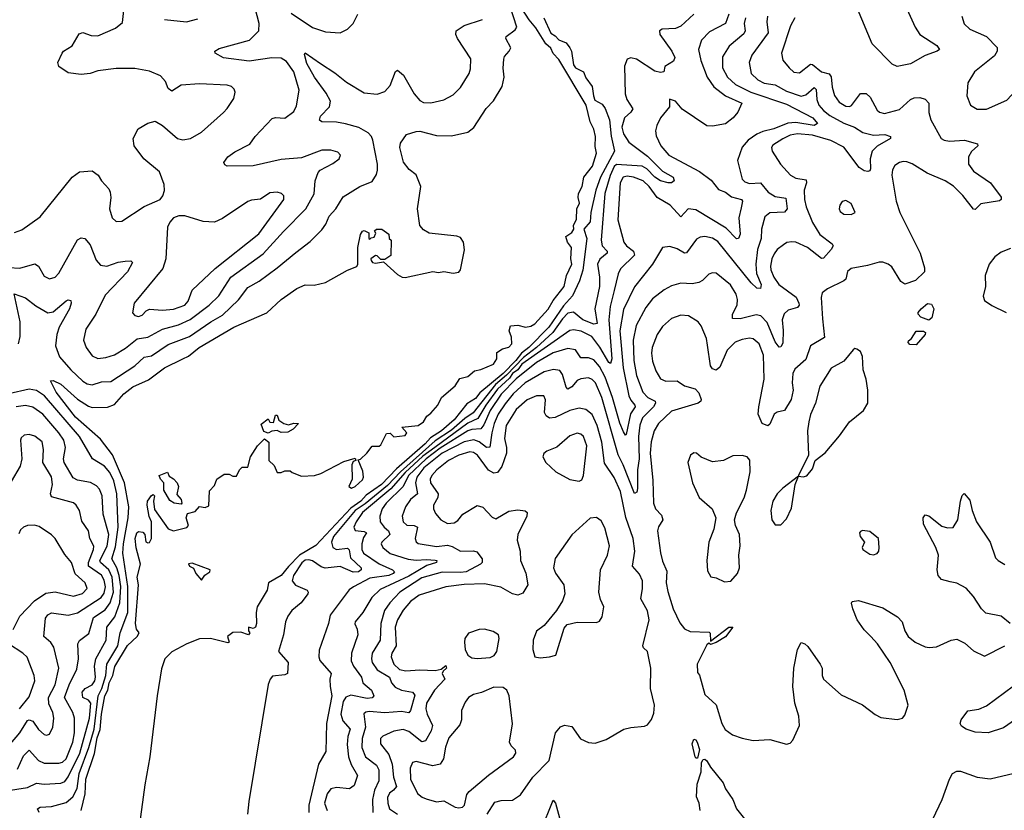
# Model space of a CAD drawing. Extents: x 1550320 to 1685906, y 509093 to 640511.
# Tile 222 of 256: x 1626654 to 1631972, y 558927 to 563196. Entities that reach past the tile are written whole.
import ezdxf

# ---------------------------------------------------------------- set-up
doc = ezdxf.new("R2010")
doc.units = 0

msp = doc.modelspace()

# ---------------------------------------------------------------- linework, layer by layer
at = {"layer": '0CON20XD'}
for points in [[(1626758.7, 558915), (1626749.5, 558935), (1626765, 558943.4), (1626825, 558947.1), (1626905, 558968.1), (1626940.9, 558999.1), (1626963.5, 559045), (1626974.4, 559125), (1627027.7, 559265), (1627055.8, 559365), (1627076.7, 559545), (1627096.7, 559585), (1627118.1, 559655), (1627124.7, 559715.3), (1627183.5, 559815), (1627196.7, 559885), (1627237.2, 559995), (1627238, 560135), (1627211.2, 560315), (1627214.5, 560365), (1627240.1, 560505), (1627242.3, 560565), (1627218.9, 560695), (1627155, 560846.6), (1627089.9, 560929.9), (1626955, 561049.8), (1626850.2, 561185), (1626820, 561245), (1626835, 561247.5), (1626875, 561227.6), (1626965, 561146.7), (1627025, 561108.7), (1627045, 561102.1), (1627127, 561103), (1627165, 561117.4), (1627215.2, 561174.8), (1627265, 561213.1), (1627348.7, 561251.3), (1627435, 561316.3), (1627534.3, 561365), (1627565, 561378.4), (1627623.8, 561426.2), (1627809.4, 561535), (1627987.8, 561612.2), (1628065.7, 561685), (1628151.2, 561745), (1628195, 561764.2), (1628245, 561761.9), (1628305, 561777.1), (1628425, 561842.5), (1628475, 561863.3), (1628480, 561875), (1628480, 561965), (1628494.6, 562035.4), (1628505, 562053.3), (1628515, 562056.7), (1628540, 562045), (1628540, 562015), (1628545, 562010), (1628551.7, 562018.3), (1628568.3, 562021.7), (1628577.5, 562042.5), (1628570, 562055), (1628580, 562065), (1628610, 562065), (1628648.3, 562038.3), (1628650, 562015), (1628660, 562005), (1628658.3, 561921.7), (1628625, 561900), (1628605, 561900), (1628585, 561920), (1628575, 561922.5), (1628550, 561905), (1628552.5, 561895), (1628560, 561885), (1628575, 561881.2), (1628618.3, 561888.3), (1628695, 561820), (1628720, 561805), (1628735, 561803.3), (1628885, 561836.2), (1628915, 561830.8), (1628945, 561835.5), (1628995, 561826.5), (1629025, 561832.3), (1629035.4, 561845), (1629056.6, 561953.4), (1629051.4, 561995), (1629035, 562018.8), (1629015, 562026.2), (1628865, 562043.3), (1628835, 562061.2), (1628814.4, 562084.4), (1628802.2, 562175), (1628820.5, 562295), (1628795, 562358), (1628757.3, 562387.3), (1628726.4, 562426.4), (1628707.5, 562505), (1628710.5, 562529.5), (1628742.5, 562575), (1628795, 562591.4), (1628815, 562593.1), (1628905, 562570.9), (1628985, 562567.9), (1629075, 562588.1), (1629106, 562614), (1629173.8, 562716.2), (1629212.2, 562757.8), (1629259.6, 562835), (1629270.4, 562885), (1629264.7, 562934.7), (1629267.8, 562982.2), (1629272.3, 562997.7), (1629298, 563025), (1629305.7, 563044.3), (1629279.2, 563095), (1629282, 563105), (1629329.5, 563140.5), (1629338.5, 563155), (1629285.1, 563325)], [(1626595, 561857.1), (1626655, 561854.7), (1626735, 561877.1), (1626755.4, 561865.4), (1626785, 561810), (1626815, 561796.2), (1626845, 561806.2), (1626865, 561826.2), (1626965, 562006.7), (1626985, 562018), (1627005, 562014.2), (1627035, 561980.8), (1627067.3, 561897.3), (1627089.4, 561869.4), (1627125, 561864.6), (1627185, 561886.7), (1627222.7, 561892.7), (1627254.2, 561894.2), (1627262, 561885), (1627235.4, 561835), (1627115, 561708.9), (1627065.7, 561605.7), (1627011.2, 561525), (1626998.2, 561465), (1627012.5, 561425), (1627045, 561380), (1627075, 561366.2), (1627118.8, 561371.2), (1627165, 561386.9), (1627225, 561422.3), (1627287.3, 561472.7), (1627345, 561480.6), (1627425.2, 561524.8), (1627511.2, 561548.8), (1627575, 561576.5), (1627676.1, 561655), (1627730, 561705), (1627794.1, 561805.9), (1627969, 561931), (1628077.8, 562052.2), (1628199.3, 562175), (1628244.7, 562255), (1628248.8, 562325), (1628265, 562371.2), (1628276.4, 562383.6), (1628345, 562418.6), (1628378.8, 562445), (1628386.7, 562465), (1628371.2, 562481.2), (1628335, 562491.4), (1628285, 562490.6), (1628175, 562450), (1628065, 562440.4), (1627915, 562407.3), (1627775, 562404.4), (1627761.7, 562411.7), (1627756.2, 562425), (1627778, 562455), (1627815, 562483.1), (1627896.8, 562523.2), (1627925.3, 562564.7), (1628017.4, 562662.6), (1628035, 562667.8), (1628085, 562664.4), (1628135, 562700.8), (1628149.1, 562730.9), (1628163.6, 562815), (1628133.8, 562915), (1628095, 562969.5), (1628065, 562987.1), (1628015, 562990.3), (1627892.4, 562972.4), (1627755, 562988.9), (1627708.8, 563015), (1627706.7, 563025), (1627730.3, 563039.7), (1627894, 563086), (1627944.4, 563135), (1627947.3, 563175), (1627915, 563300)], [(1626625.9, 562045.9), (1626665, 562060.6), (1626765, 562130.6), (1626936.5, 562345), (1626975.8, 562374.2), (1627045, 562379.2), (1627076.7, 562356.7), (1627095.7, 562325), (1627135, 562282), (1627142.2, 562265), (1627145.4, 562235), (1627137.8, 562175), (1627153.5, 562125), (1627175, 562105.7), (1627205, 562107.1), (1627325, 562186.9), (1627412.5, 562225), (1627426.7, 562245), (1627435.9, 562274.1), (1627434.2, 562305), (1627409.2, 562375), (1627324.3, 562445), (1627271.9, 562515), (1627266, 562555), (1627294.3, 562605.7), (1627345, 562637.5), (1627385, 562647.5), (1627425, 562624.2), (1627506, 562555), (1627535, 562547.3), (1627575.3, 562554.7), (1627635, 562588.9), (1627754.2, 562695), (1627775, 562716), (1627810.3, 562769.7), (1627818, 562805), (1627811.2, 562821.2), (1627796.7, 562835), (1627775, 562841.4), (1627625, 562850), (1627525, 562842.9), (1627475, 562810), (1627456.2, 562825), (1627441.2, 562861.2), (1627415, 562892), (1627355, 562918.2), (1627275, 562932.3), (1627175, 562932.9), (1627075, 562920.4), (1627035, 562905.5), (1626985, 562899.4), (1626915, 562909.2), (1626865, 562943.8), (1626860, 562965), (1626883.3, 563015), (1626890, 563025), (1626937.5, 563055), (1626975, 563118.8), (1626995, 563126), (1627039.7, 563109.7), (1627075, 563108.6), (1627170.7, 563149.3), (1627209.3, 563180.7), (1627218.1, 563261.9)], [(1628448.8, 560715), (1628431.9, 560675), (1628445, 560666.9), (1628465, 560674.8), (1628505, 560711.4), (1628510, 560725), (1628507.1, 560757.1), (1628481.7, 560818.3), (1628495, 560822.5), (1628528.8, 560855), (1628558, 560892), (1628595, 560892.9), (1628605, 560900), (1628635, 560961.2), (1628653.9, 560963.9), (1628675, 560942.9), (1628735, 560950.5), (1628744.2, 560965), (1628717.5, 560995), (1628805, 561004.7), (1628834.3, 561025), (1628852.3, 561055), (1628875, 561071), (1628911.6, 561115), (1628931.2, 561155), (1629005, 561218), (1629031.7, 561258.3), (1629075, 561268.8), (1629110.9, 561299.1), (1629145, 561306.6), (1629212.3, 561335), (1629230.7, 561365), (1629231.2, 561398.8), (1629261.7, 561418.3), (1629295, 561427.5), (1629311.6, 561445), (1629310.7, 561480.7), (1629297.1, 561515), (1629305, 561543.3), (1629343.6, 561546.4), (1629385, 561535.3), (1629415, 561541.1), (1629436.7, 561553.3), (1629507.7, 561632.3), (1629535, 561680), (1629595.1, 561754.9), (1629607.3, 561815), (1629635.9, 561875), (1629630.7, 561905), (1629634, 561965), (1629611.6, 561995), (1629603.8, 562025), (1629635, 562046.7), (1629646.7, 562065), (1629645.2, 562085), (1629661.1, 562118.9), (1629662.4, 562175), (1629676.9, 562205), (1629669.8, 562235), (1629672.3, 562257.7), (1629691.6, 562295), (1629700, 562345), (1629746.7, 562405), (1629768.7, 562475), (1629761.5, 562511.5), (1629764.1, 562565), (1629754.7, 562605), (1629734.2, 562644.2), (1629713.1, 562735), (1629565, 562981.1), (1629535, 563013.6), (1629521.9, 563041.9), (1629494.7, 563065), (1629441.7, 563151.7), (1629405, 563194.7), (1629365, 563256.7)], [(1631875, 562712.5), (1631985, 562761.4), (1632088.3, 562871.7), (1632125, 562891.2), (1632135, 562890), (1632154, 562865), (1632165, 562740), (1632175, 562723.8), (1632215, 562726), (1632335, 562770), (1632395, 562770), (1632403.3, 562795), (1632420.5, 562819.5), (1632428.6, 562865), (1632420.8, 562995), (1632406.2, 563045), (1632377.7, 563097.7), (1632355, 563113.3), (1632305, 563126.2), (1632280.3, 563140.3), (1632185.8, 563265)], [(1629484.5, 563205), (1629522.2, 563122.2), (1629545, 563108.8), (1629565, 563086.8), (1629605, 563070.8), (1629625, 563043.8), (1629634.3, 563025), (1629645, 562951.2), (1629656, 562935), (1629699.4, 562915), (1629711.9, 562881.9), (1629745, 562834.2), (1629753.3, 562785), (1629760.8, 562760.8), (1629800.4, 562740.4), (1629816.2, 562716.2), (1629839.1, 562655), (1629847.7, 562567.7), (1629866.9, 562485), (1629791.1, 562345), (1629766.3, 562275), (1629739, 562155), (1629734.3, 562105), (1629701.4, 562065), (1629716, 562015), (1629696, 561844), (1629677, 561785), (1629639.6, 561705), (1629590, 561650), (1629511.2, 561535), (1629403.3, 561425), (1629364.4, 561395.6), (1629333.1, 561355), (1629265, 561285.7), (1629139.8, 561180.2), (1629115, 561150.8), (1629069.1, 561120.9), (1629000.5, 561035), (1628931.7, 560975), (1628871.8, 560938.2), (1628843.8, 560905), (1628689.1, 560770.9), (1628607.3, 560685), (1628525, 560627.6), (1628496.7, 560595), (1628442.7, 560557.3), (1628253.1, 560356.9), (1628165.5, 560304.5), (1628105, 560243.8), (1628065, 560193.7), (1627997.3, 560155), (1627991.1, 560115), (1627936.9, 560025), (1627931.2, 559995), (1627933.3, 559935), (1627927.5, 559915), (1627915, 559907.5), (1627890, 559915), (1627890, 559895), (1627897.5, 559885), (1627890, 559875), (1627847.7, 559887.7), (1627805, 559886.2), (1627776.2, 559865), (1627785.8, 559835), (1627778.6, 559831.4), (1627685, 559854.6), (1627625, 559852), (1627555.7, 559825), (1627475, 559781.6), (1627437.1, 559745), (1627420.2, 559689.8), (1627395.3, 559545), (1627356, 559216), (1627329.7, 559065), (1627296.8, 558825)], [(1628120.5, 563230.5), (1628235, 563154.3), (1628305, 563129.4), (1628385, 563124), (1628425, 563144), (1628454.5, 563175.5), (1628479.2, 563225)], [(1630574.3, 563205), (1630567.1, 563175), (1630572.6, 563135), (1630565, 563119.3), (1630486.5, 563053.5), (1630450, 562995), (1630448.8, 562935), (1630476.1, 562885), (1630519.6, 562845), (1630602.5, 562805), (1630795, 562740.4), (1630936.7, 562665), (1630962.7, 562635), (1630945, 562624.8), (1630845, 562641.2), (1630802.3, 562637.7), (1630726.2, 562606.2), (1630667.7, 562592.3), (1630635, 562577.9), (1630587.5, 562545), (1630555, 562507.1), (1630530, 562435), (1630556.7, 562335), (1630570.5, 562320.5), (1630595, 562311.5), (1630654.5, 562314.5), (1630695.5, 562265), (1630735, 562241.1), (1630791.5, 562231.5), (1630798.6, 562175), (1630785, 562157.3), (1630705, 562152.7), (1630678.5, 562131.5), (1630660, 562065), (1630659.2, 562015), (1630637.9, 561955), (1630629, 561875), (1630632.9, 561825), (1630658.6, 561765), (1630655, 561744), (1630635, 561746.5), (1630605, 561774.6), (1630425, 561998.6), (1630395, 562016.8), (1630355, 562025.3), (1630328.7, 562021.3), (1630309.8, 562010.2), (1630255, 561936.2), (1630245, 561935.4), (1630205, 561958.8), (1630165, 561971.9), (1630125, 561966.2), (1630071.2, 561875), (1629974.1, 561754.1), (1629915, 561631.4), (1629894.5, 561515.5), (1629913.3, 561315), (1629944.6, 561164.6), (1629955, 561140.9), (1629976.8, 561115), (1629977.5, 561105), (1629953.3, 561066.7), (1629930, 560955), (1629925, 560952.5), (1629915, 560970), (1629895, 561017.3), (1629856.2, 561156.2), (1629816.5, 561265), (1629785, 561322.5), (1629755, 561358.6), (1629725, 561370.3), (1629685, 561370.4), (1629655, 561413.8), (1629615, 561421), (1629535, 561397.5), (1629445.6, 561344.4), (1629335, 561256.8), (1629255, 561173.3), (1629194.4, 561085), (1629161.1, 561008.9), (1629145, 560986.5), (1629095, 560983.2), (1629075, 560974.9), (1628925, 560881.2), (1628849.7, 560825), (1628752.8, 560735), (1628724.7, 560675.3), (1628633.3, 560585), (1628611.6, 560555), (1628598.1, 560515), (1628601.2, 560485), (1628621.6, 560455), (1628644.8, 560435), (1628652.7, 560415), (1628609.1, 560375), (1628606.5, 560365), (1628615.5, 560345), (1628655, 560313.5), (1628752.1, 560282.1), (1628795, 560276.8), (1628850.5, 560280.5), (1628898, 560278), (1628907.5, 560275), (1628905.7, 560265), (1628852.3, 560247.7), (1628755, 560190.9), (1628600.2, 560119.8), (1628555.3, 560075), (1628506.8, 559995), (1628465.6, 559945), (1628463.7, 559933.7), (1628476.5, 559905), (1628480, 559875), (1628446.1, 559775), (1628444.2, 559734.2), (1628456.5, 559705), (1628498.9, 559645), (1628506.9, 559615), (1628553.9, 559575), (1628565.5, 559545), (1628556.7, 559533.3), (1628529.6, 559530.4), (1628441.3, 559548.7), (1628415, 559537.8), (1628400, 559515), (1628387.7, 559445), (1628399.4, 559409.4), (1628439.2, 559365), (1628426, 559325), (1628421.8, 559281.8), (1628429.2, 559215), (1628444, 559174)], [(1630294, 563225), (1630225, 563160.3), (1630195, 563147.6), (1630124.6, 563145.4), (1630110, 563135), (1630111.4, 563115), (1630176.2, 563025), (1630191.3, 562991.3), (1630185, 562971.2), (1630137.7, 562942.3), (1630133.3, 562915), (1630115, 562910), (1630085, 562917.5), (1629985, 562981.9), (1629955, 562990), (1629935, 562982.9), (1629920, 562945), (1629923.8, 562795), (1629933.5, 562765), (1629964.6, 562715), (1629955, 562696.5), (1629920.9, 562665), (1629906.8, 562615), (1629915, 562580), (1629944.5, 562534.5), (1630045, 562459.6), (1630125, 562378.6), (1630183.1, 562345), (1630188, 562325), (1630174.5, 562315.5), (1630156, 562314), (1630115, 562325.8), (1630085, 562345.2), (1630041.2, 562391.2), (1630015, 562405.4), (1629876.7, 562413.3), (1629865, 562403.2), (1629843.2, 562355), (1629815, 562258), (1629794.8, 562004.8), (1629800, 561975), (1629826, 561945), (1629826.9, 561935), (1629786.8, 561903.2), (1629773.7, 561875), (1629785.2, 561805), (1629785.7, 561755), (1629759.6, 561635), (1629773.5, 561555), (1629755, 561551.3), (1629694.9, 561574.9), (1629645, 561616.3), (1629615, 561610.8), (1629585, 561579.8), (1629532.9, 561507.1), (1629444.7, 561425), (1629375, 561371.5), (1629283, 561277), (1629223.3, 561225), (1629103.5, 561073.5)], [(1630841.1, 563205), (1630816.8, 563163.2), (1630767.9, 563015), (1630775, 562978), (1630808.9, 562935), (1630835, 562912.5), (1630865, 562909.1), (1630925, 562955.3), (1630935, 562953.6), (1630983.9, 562913.9), (1631025, 562902.8), (1631037.2, 562887.2), (1631041.9, 562831.9), (1631055, 562787.1), (1631080.1, 562750.1), (1631115, 562729.6), (1631135, 562727.7), (1631146.9, 562733.1), (1631195, 562797.3), (1631225, 562797.5), (1631247.2, 562777.2), (1631285, 562707.5), (1631297.3, 562697.3), (1631325, 562690), (1631405, 562710.5), (1631465.3, 562764.7), (1631485, 562774.5), (1631515, 562776.5), (1631545, 562766.4), (1631564.6, 562744.6), (1631563.6, 562695), (1631574.4, 562655), (1631630.8, 562555), (1631646.7, 562545), (1631675, 562539.1), (1631756, 562546), (1631826.7, 562525), (1631828.8, 562515), (1631795.4, 562484.6), (1631778.6, 562455), (1631778.9, 562415), (1631805, 562378.1), (1631896.7, 562315), (1631955, 562238), (1631955.4, 562225), (1631945, 562218.2), (1631845, 562201.4), (1631815, 562170), (1631805, 562173.3), (1631747.3, 562247.3), (1631697.3, 562297.3), (1631651.9, 562325), (1631555, 562366.6), (1631475, 562417.1), (1631445, 562428.8), (1631425, 562429.6), (1631405, 562424.5), (1631381.2, 562408.8), (1631368.5, 562385), (1631364.6, 562355.4), (1631387.7, 562215), (1631406.7, 562155), (1631517.5, 561935), (1631541.4, 561855), (1631540, 561835), (1631492, 561788), (1631435, 561767.1), (1631412.4, 561782.4), (1631365, 561860.6), (1631345, 561875.6), (1631315, 561886.5), (1631295, 561886.7), (1631232.4, 561867.6), (1631145, 561853.1), (1631124.5, 561835.5), (1631115.6, 561795), (1631105.8, 561785), (1631017.3, 561742.7), (1630988.5, 561721.5), (1630981.8, 561695), (1630989.9, 561579.9), (1631001.2, 561478.8), (1630925.4, 561434.6), (1630899.9, 561360.1), (1630840.8, 561309.2), (1630828.7, 561285), (1630825.3, 561235), (1630832, 561195), (1630820.4, 561145), (1630785, 561085.5), (1630745, 561077.3), (1630728.8, 561065), (1630705, 561011.2), (1630695, 561002.2), (1630664.5, 561015), (1630643.1, 561065), (1630645.3, 561105.3), (1630674.8, 561255), (1630670.9, 561385), (1630647.9, 561445), (1630615, 561472.5), (1630596.1, 561476.1), (1630555, 561469.3), (1630518.6, 561455), (1630475, 561410.6), (1630435, 561320), (1630415, 561304), (1630395, 561311.2), (1630385, 561327.5), (1630368.6, 561438.6), (1630363.5, 561475), (1630335, 561542), (1630318.1, 561565), (1630266, 561596), (1630225, 561600), (1630175, 561581.8), (1630125, 561539.4), (1630097.1, 561495), (1630070.4, 561425), (1630066.9, 561395), (1630072, 561352), (1630089.3, 561299.3), (1630115, 561256.9), (1630143.4, 561243.4), (1630205, 561245.4), (1630245, 561218.5), (1630302.1, 561202.1), (1630321.7, 561181.7), (1630334.4, 561145.6), (1630332.5, 561135), (1630318.8, 561125), (1630175, 561082.7), (1630103.6, 561015), (1630080.7, 560975), (1630064, 560916), (1630058.9, 560855), (1630073.4, 560706.6), (1630077.3, 560585), (1630088, 560555), (1630120.9, 560520.9), (1630126.5, 560495), (1630103.6, 560456.4), (1630099.2, 560435), (1630115, 560316.2), (1630125, 560271.4), (1630148.3, 560218.3), (1630145.4, 560155), (1630155, 560108.8), (1630182.3, 560015), (1630218.5, 559938.5), (1630245, 559907.3), (1630275, 559892.1), (1630378, 559888), (1630383, 559883), (1630385, 559840), (1630483.3, 559915), (1630506, 559916), (1630465, 559864), (1630415, 559832.5), (1630385, 559822.5), (1630375, 559830), (1630365, 559820), (1630313.3, 559715), (1630315, 559670), (1630325.6, 559655.6), (1630355, 559552), (1630415.5, 559495.5), (1630445.6, 559395), (1630463.4, 559363.4), (1630503.3, 559333.3), (1630555, 559316.7), (1630615, 559303.3), (1630705, 559308.6), (1630795, 559283.8)], [(1630484.2, 563225), (1630466.2, 563175), (1630379.6, 563130.4), (1630335.5, 563085), (1630320.7, 563035), (1630332.7, 562975)], [(1630693.5, 563215), (1630689.7, 563185), (1630695.8, 563125), (1630608.5, 563005), (1630593.1, 562965), (1630603.8, 562905), (1630641.3, 562871.3), (1630675, 562853.3)], [(1631392.2, 562942.2), (1631365.8, 562955), (1631258.6, 563065), (1631179.2, 563255)], [(1631445.6, 563255), (1631490, 563155), (1631515, 563115.7), (1631607.2, 563057.2), (1631621.2, 563035), (1631610, 563025), (1631545, 563001.8), (1631465, 562958.1), (1631392.2, 562942.2)], [(1631742.2, 563215), (1631755, 563174), (1631786.2, 563145), (1631875, 563104.4), (1631933.1, 563045), (1631933.3, 563025), (1631919.4, 563000.6), (1631810.8, 562915), (1631774.2, 562855), (1631769.2, 562785), (1631790, 562735), (1631825, 562712.5), (1631875, 562712.5)], [(1626646.7, 561445), (1626656.1, 561485), (1626656.1, 561565), (1626623.9, 561716.1), (1626685, 561693.1), (1626740.7, 561650.7), (1626805, 561612.5), (1626835, 561618.8), (1626905, 561678.5), (1626915, 561682.9), (1626929.1, 561679.1), (1626931.1, 561665), (1626921.8, 561635), (1626867.6, 561535), (1626855, 561496.7), (1626846.6, 561435), (1626868.2, 561375), (1626930.3, 561305), (1626995, 561243.8), (1627018.8, 561228.8), (1627045, 561224.1), (1627095, 561240.2), (1627145, 561241.8), (1627275, 561326.9), (1627325, 561373.9), (1627365, 561381.1), (1627455, 561441.7), (1627570.4, 561485), (1627685.1, 561564.9), (1627749.1, 561600.9), (1627836.1, 561683.9), (1627885, 561748.8), (1627946.4, 561783.6), (1628044.5, 561855), (1628145, 561939.1), (1628221.8, 561998.2), (1628285, 562060.6), (1628307.7, 562092.3), (1628325.5, 562135), (1628360.8, 562175), (1628400.8, 562239.2), (1628490, 562295), (1628557.1, 562322.9), (1628580.7, 562359.3), (1628586.5, 562383.5), (1628586.4, 562415), (1628561.6, 562545), (1628553.3, 562565), (1628535.2, 562585.2), (1628485, 562613.2), (1628413.8, 562633.8), (1628365, 562643.1), (1628285, 562644.5), (1628273.4, 562653.4), (1628278.6, 562675), (1628326.5, 562725), (1628332.3, 562755), (1628309.3, 562799.3), (1628245.2, 562885), (1628205, 562958.6), (1628192.3, 563007.7), (1628195, 563016), (1628278.9, 562958.9), (1628355, 562909.6), (1628418.7, 562858.7), (1628515, 562801.6), (1628585, 562794.4), (1628625, 562807.5), (1628655, 562840), (1628683.5, 562916.5), (1628695, 562923.8), (1628726.9, 562896.9), (1628785, 562795.7), (1628815, 562759.4), (1628835, 562749.5), (1628873.7, 562746.3), (1628945, 562762.7), (1628995, 562790), (1629035, 562829.4), (1629082.2, 562905), (1629088.9, 562931.1), (1629091.1, 562985), (1629018.1, 563095), (1629009.5, 563115), (1629011.5, 563135), (1629055, 563164.6), (1629153.7, 563196.3)], [(1627435, 563196.7), (1627555, 563183.3), (1627615, 563200.5)], [(1630332.7, 562975), (1630367.1, 562885), (1630402.9, 562832.9), (1630465.2, 562785.2), (1630553.8, 562745), (1630533.2, 562696.8), (1630508, 562665), (1630465, 562633.5), (1630395, 562620.5), (1630365, 562622.7), (1630232.4, 562712.4), (1630195, 562756.2), (1630163.3, 562766.7), (1630163.8, 562725), (1630114.4, 562665), (1630095.4, 562624.6), (1630087.8, 562595), (1630091.9, 562568.1), (1630117.3, 562515), (1630160.5, 562465), (1630325.6, 562375.6), (1630388.9, 562328.9), (1630428.9, 562278.9), (1630465, 562263.8), (1630498.7, 562238.7), (1630553.1, 562225), (1630556.9, 562215), (1630549.8, 562179.8), (1630537.2, 562125), (1630545, 562037.5), (1630535.4, 562014.6), (1630525, 562012.5), (1630469.5, 562069.5), (1630305, 562169), (1630265, 562174), (1630225, 562130.5), (1630167.1, 562195), (1630097.2, 562235), (1630053.1, 562295), (1630021.1, 562325), (1629968.8, 562345), (1629935, 562350), (1629913.8, 562346.2), (1629896.6, 562315), (1629884.2, 562115), (1629917.5, 561995), (1629930.9, 561975), (1629968.2, 561945), (1629973.5, 561925), (1629899.2, 561850.8), (1629887, 561823), (1629865, 561732.9), (1629843.5, 561646.5), (1629835.4, 561575), (1629851.1, 561365), (1629845, 561338.9), (1629835, 561345.4), (1629786.7, 561426.7), (1629743.3, 561485), (1629685.4, 561514.6), (1629645, 561520.9), (1629625, 561516.8), (1629365.6, 561335), (1629344.6, 561305.4), (1629315.3, 561285), (1629299.3, 561260.7), (1629235, 561200.6), (1629171.6, 561115), (1629127.9, 561042.1), (1629075, 561016.7), (1628895.9, 560885), (1628831.8, 560838.2), (1628735, 560751), (1628657.9, 560662.1), (1628504.8, 560535), (1628471.5, 560485), (1628458.4, 560455), (1628465, 560436.7), (1628515, 560432.3), (1628526.8, 560425), (1628510.5, 560399.5), (1628501.5, 560365), (1628501, 560335), (1628509.7, 560315), (1628595, 560257.2), (1628667.3, 560225), (1628677.8, 560215), (1628671.6, 560205), (1628648.1, 560195), (1628545, 560180.3), (1628455.8, 560134.2), (1628433.4, 560116.6), (1628329.9, 559980.1), (1628321.2, 559935), (1628271.1, 559791.1), (1628268.8, 559755), (1628274.6, 559735), (1628335.5, 559665), (1628328.9, 559635), (1628329.7, 559595), (1628340.4, 559545), (1628310.3, 559395), (1628307.1, 559245), (1628267.5, 559175), (1628214.8, 558955), (1628214.8, 558914.8)], [(1630675, 562853.3), (1630735, 562843.2), (1630795, 562810.2), (1630875, 562782.6), (1630899.5, 562790.5), (1630945, 562830.4), (1630955, 562818.8), (1630959, 562765), (1630970.8, 562735), (1630995.7, 562705.7), (1631029.2, 562679.2), (1631105, 562636.9), (1631163.3, 562615), (1631207.4, 562587.4), (1631265, 562573.1), (1631325.8, 562575.8), (1631357.5, 562565), (1631356.7, 562555), (1631285, 562513.1), (1631257.4, 562485), (1631247.2, 562445), (1631249.5, 562390.5), (1631245, 562379.2), (1631235, 562375.6), (1631215, 562380), (1631188.3, 562398.3), (1631105, 562508.1), (1631035, 562544.1), (1630935, 562571.8), (1630855, 562580), (1630815, 562572.6), (1630775, 562552.2), (1630721.2, 562518.8), (1630714.6, 562505), (1630718.5, 562485), (1630763.5, 562415), (1630816.2, 562356.2), (1630845, 562339.8), (1630901.1, 562331.1), (1630902.9, 562315), (1630890.2, 562275), (1630892.5, 562225), (1630901.6, 562185), (1630935, 562100.8), (1630975, 562035.5), (1631042.9, 561985), (1631048.1, 561975), (1631037.5, 561955), (1630995, 561907.8), (1630985, 561906.7), (1630908.1, 561965), (1630845, 561993.8), (1630825, 561997.1), (1630797.9, 561992.1), (1630779.1, 561980.9), (1630745.7, 561954.3), (1630728.5, 561931.5), (1630715.6, 561904.4), (1630708.9, 561865), (1630710.2, 561845), (1630726.4, 561805), (1630754.1, 561765), (1630847, 561697), (1630862.8, 561665), (1630863.6, 561655), (1630855, 561642.2), (1630805, 561626.9), (1630783.4, 561606.6), (1630772.8, 561575), (1630778, 561518), (1630775, 561448.8), (1630765, 561429.2), (1630755, 561427.1), (1630735, 561456.7), (1630691.3, 561561.3), (1630655.9, 561595.9), (1630631.9, 561601.9), (1630545, 561580.8), (1630503.1, 561583.1), (1630504.1, 561605), (1630528.4, 561655), (1630530.6, 561685), (1630524.3, 561714.3), (1630493.4, 561763.4), (1630415, 561827.8), (1630395, 561829.2), (1630375, 561820.8), (1630342, 561788), (1630322.6, 561777.4), (1630285, 561768.9), (1630225, 561772.7), (1630175, 561758.5), (1630133.8, 561736.2), (1630072.1, 561687.9), (1630035, 561642.2), (1629983.7, 561545), (1629967.3, 561465), (1629971.5, 561355), (1629984.8, 561275), (1630019.2, 561185), (1630045.5, 561155.5), (1630085.7, 561135.7), (1630088.4, 561125), (1630076.6, 561105), (1630018, 561045), (1630002.9, 561007.1), (1629995.1, 560945), (1629999.6, 560825), (1629989.8, 560765), (1629990.8, 560665), (1629987.3, 560645), (1629975, 560637.1), (1629912.7, 560792.7), (1629885.4, 560845.4), (1629797.5, 561155), (1629763.6, 561235), (1629745, 561252.8), (1629725, 561261.8), (1629685, 561256.8), (1629665, 561247.1), (1629635, 561212.5), (1629615, 561200.9), (1629605, 561211.4), (1629585, 561280), (1629571.1, 561301.1), (1629536.7, 561306.7), (1629486.4, 561293.6), (1629383.3, 561235), (1629318.4, 561175), (1629275, 561122), (1629237.4, 561065), (1629216, 561015), (1629202.9, 560965), (1629192.9, 560887.1), (1629175, 560886), (1629135, 560915.5), (1629106.9, 560926.9), (1629055, 560916.6), (1628935, 560855.3), (1628837.1, 560775), (1628799.1, 560725), (1628792.1, 560695), (1628802.7, 560635), (1628765, 560604.7), (1628737.8, 560565), (1628718.9, 560515), (1628724.2, 560484.2), (1628745, 560466.2), (1628785, 560463.9), (1628801.5, 560455), (1628788.9, 560395), (1628795, 560377.1), (1628806.6, 560366.6), (1628905, 560351.9), (1628965, 560358.4), (1628990.3, 560350.3), (1629035, 560325.2), (1629105, 560327.3), (1629122.1, 560322.1), (1629151.4, 560285), (1629151.4, 560265), (1629143.1, 560255), (1629065.1, 560214.9), (1629035, 560210.1), (1628935, 560212.5), (1628825, 560182.2), (1628706.2, 560103.8), (1628652.4, 560047.6), (1628624.8, 560005), (1628603.4, 559935), (1628599.7, 559845), (1628556.7, 559775), (1628552.9, 559745), (1628557.4, 559725), (1628584.7, 559685), (1628650.4, 559645), (1628661.8, 559615), (1628682.1, 559592.1), (1628715, 559574.6), (1628775.3, 559565.3), (1628787.5, 559547.5), (1628764.5, 559465), (1628756.3, 559453.7), (1628715, 559460.8), (1628625, 559452.7), (1628540.5, 559459.5), (1628523.4, 559456.6), (1628512.9, 559447.1), (1628522, 559375), (1628504.1, 559315), (1628500.8, 559265), (1628521.4, 559215), (1628580.3, 559170.3), (1628594, 559145), (1628592.9, 559085), (1628570.2, 559035), (1628558.4, 558985), (1628561.7, 558915)], [(1627295, 561593.6), (1627315, 561601.1), (1627336.7, 561623.3), (1627355, 561632.5), (1627425, 561627.5), (1627485, 561631.8), (1627545.4, 561655), (1627564, 561675), (1627585, 561735.6), (1627708.5, 561851.5), (1627945, 562039.6), (1628079.4, 562225), (1628080, 562245), (1628067.9, 562257.9), (1628044.2, 562264.2), (1628005, 562260.6), (1627955, 562225.8), (1627905, 562221.9), (1627885, 562214.5), (1627748.2, 562121.8), (1627705, 562103.1), (1627645, 562105.7), (1627545, 562136), (1627513.6, 562136.4), (1627484.1, 562125.9), (1627465, 562103.3), (1627452.5, 562075), (1627443.5, 561905), (1627427.3, 561852.7), (1627272.2, 561665), (1627262.2, 561612.2), (1627275, 561598.6), (1627295, 561593.6)], [(1631145, 562144), (1631166.2, 562155), (1631145, 562203.3), (1631115, 562220), (1631096.4, 562213.6), (1631084, 562195), (1631080, 562175), (1631085, 562160), (1631105, 562146), (1631145, 562144)], [(1632005, 561960.6), (1631955, 561940), (1631920.6, 561915), (1631889.2, 561875), (1631868.6, 561815), (1631870.6, 561755), (1631856.8, 561703.2), (1631865, 561678.6), (1631905, 561652), (1631982.5, 561615)], [(1631565, 561572.5), (1631520.3, 561590.3), (1631506.7, 561605), (1631506.7, 561615), (1631523.3, 561635), (1631556.4, 561663.6), (1631578.8, 561658.8), (1631590.6, 561635), (1631580.6, 561585), (1631565, 561572.5)], [(1631495, 561440), (1631461.7, 561441.7), (1631453, 561453), (1631455, 561462.5), (1631470, 561475), (1631495, 561513.3), (1631535, 561513.8), (1631545.8, 561505.8), (1631544, 561495), (1631495, 561440)], [(1630885, 560727.5), (1630905, 560732.5), (1630935, 560770), (1630950, 560815), (1631005, 560856.2), (1631082.2, 560947.8), (1631135, 561024.2), (1631210.8, 561085), (1631235.5, 561124.5), (1631235.5, 561195), (1631225.6, 561255), (1631208.9, 561305), (1631206.3, 561376.3), (1631195, 561403.3), (1631175, 561417.5), (1631165, 561420), (1631155, 561413.3), (1631105, 561352.5), (1631036.7, 561313.3), (1630975, 561216.7), (1630951.5, 561125), (1630925.3, 561064.7), (1630915.4, 561025), (1630908.8, 560975), (1630913.8, 560845), (1630860, 560735), (1630860, 560730), (1630885, 560727.5)], [(1626545, 559025.6), (1626695, 559050.3), (1626745, 559073.3), (1626785, 559068.2), (1626875, 559073.6), (1626897.1, 559082.9), (1626915, 559106.8), (1626977.5, 559235), (1627031.5, 559425), (1627038.3, 559505), (1627025, 559521.2), (1626995, 559536.2), (1626990.5, 559565), (1627006.5, 559583.5), (1627045, 559604.2), (1627058.9, 559625), (1627062.7, 559645), (1627058.1, 559705), (1627065.2, 559744.8), (1627121, 559845), (1627123.8, 559915), (1627167.9, 559972.1), (1627193.6, 560046.4), (1627199.7, 560135), (1627191.4, 560195), (1627178.4, 560235), (1627150.8, 560285), (1627170.8, 560349.2), (1627184.6, 560454.6), (1627178.4, 560635), (1627162.7, 560705), (1627140.1, 560750.1), (1627112.4, 560785), (1627046.4, 560825), (1626976.3, 560945), (1626786.9, 561165), (1626745, 561192.9), (1626705, 561199.8), (1626595, 561176)], [(1629177.7, 558905), (1629220, 558970), (1629255, 558980), (1629315, 558981.5), (1629359.2, 559010.8), (1629425.5, 559105), (1629513.1, 559195), (1629546.9, 559345), (1629575, 559378), (1629597, 559387), (1629635, 559380), (1629682.8, 559312.8), (1629725, 559291.9), (1629761.2, 559288.8), (1629821.2, 559308.8), (1629915.9, 559364.1), (1629955, 559374.2), (1630028.8, 559381.2), (1630045, 559388.8), (1630067, 559417), (1630078.3, 559451.7), (1630081.9, 559495), (1630061.1, 559585), (1630062.5, 559695), (1630043.9, 559783.9), (1630023.1, 559803.1), (1630020, 559815), (1630054.4, 559955.6), (1630044, 560004), (1630008.8, 560068.8), (1630018.2, 560125), (1630017.1, 560165), (1630002.1, 560202.1), (1629963.2, 560245), (1629975.6, 560325), (1629966.9, 560395), (1629927.2, 560507.2), (1629898.2, 560648.2), (1629864.5, 560724.5), (1629811.9, 560801.9), (1629798.6, 560915), (1629772.8, 561005), (1629745, 561063.8), (1629710.6, 561090.6), (1629675, 561098.4), (1629625, 561084.7), (1629545, 561047.2), (1629515, 561044.7), (1629496.5, 561056.5), (1629488.5, 561075), (1629493.2, 561143.2), (1629484.3, 561164.3), (1629445, 561164.5), (1629395, 561143.3), (1629335, 561090.4), (1629281.9, 561005), (1629272.5, 560935), (1629283.5, 560885), (1629282.1, 560855), (1629257.4, 560782.6), (1629235, 560751.1), (1629215, 560746.4), (1629185, 560762.9), (1629126.9, 560845), (1629105, 560858.5), (1629085, 560861.6), (1629025, 560844.1), (1628969.7, 560815), (1628907, 560765), (1628879.3, 560735), (1628870, 560715), (1628871.6, 560695), (1628914.7, 560634.7), (1628912.4, 560615), (1628889.3, 560575), (1628887.8, 560555), (1628898.6, 560528.6), (1628927.9, 560495), (1628965, 560475.4), (1629001.1, 560478.9), (1629019.3, 560490.7), (1629047.1, 560525), (1629125, 560571.9), (1629155, 560563.1), (1629205, 560509.2), (1629225, 560500.8), (1629295, 560541.9), (1629345, 560549.4), (1629384.1, 560544.1), (1629393.8, 560533.8), (1629392.5, 560515), (1629343.6, 560415), (1629340, 560385), (1629357.3, 560325), (1629358.9, 560275), (1629386.8, 560206.8), (1629398.5, 560145), (1629370.5, 560099.5), (1629345, 560088.2), (1629315, 560094.7), (1629251.8, 560131.8), (1629165, 560150.3), (1629054, 560146), (1628955, 560134.1), (1628811.2, 560088.8), (1628765, 560054.1), (1628725, 560007.5), (1628693.9, 559955), (1628681, 559915), (1628687.3, 559815), (1628663.7, 559775), (1628659.2, 559755), (1628674.2, 559715), (1628705, 559687.4), (1628739.3, 559679.3), (1628815, 559685.8), (1628898, 559682), (1628930.5, 559689.5), (1628955, 559708), (1628958.6, 559695), (1628941.2, 559678.8), (1628936, 559665), (1628950, 559635), (1628893.4, 559575), (1628851.1, 559505), (1628847.7, 559475), (1628853.7, 559445), (1628883.4, 559385), (1628875.2, 559355), (1628845, 559301.5), (1628825, 559297.2), (1628755, 559351.4), (1628725, 559362.4), (1628675, 559354.6), (1628615, 559327.3), (1628602.5, 559315), (1628602.2, 559285), (1628647.1, 559227.1), (1628666.1, 559176.1), (1628673.3, 559105), (1628688.7, 559055), (1628672.1, 559035), (1628651.4, 559018.6), (1628641, 558995), (1628641.7, 558965), (1628651.3, 558935), (1628695, 558905.8)], [(1626641, 559149), (1626675, 559220.4), (1626705, 559250.9), (1626755, 559195.9), (1626785, 559181.2), (1626865, 559180.3), (1626885, 559186.7), (1626905, 559203.8), (1626941.3, 559295), (1626948.8, 559345), (1626950, 559425), (1626941.4, 559455), (1626895.2, 559535), (1626921, 559605), (1626961.8, 559688.2), (1626971.2, 559745), (1626967.2, 559825), (1626977.2, 559842.8), (1627027.8, 559882.2), (1627052.4, 559967.6), (1627115, 560009.8), (1627142.6, 560047.4), (1627160.2, 560105), (1627153.8, 560185), (1627135.5, 560225.5), (1627089.5, 560265), (1627086.2, 560275), (1627126.9, 560353.1), (1627135.1, 560415.1), (1627103.7, 560525), (1627099.1, 560625), (1627085, 560660.6), (1627068.7, 560678.7), (1627036.8, 560696.8), (1626965, 560710), (1626942.7, 560722.7), (1626893.6, 560805), (1626890.5, 560825), (1626901.7, 560885), (1626892.4, 560925), (1626865.2, 560965), (1626778.1, 561065), (1626725, 561104.2), (1626685, 561111.6), (1626635, 561104.7)], [(1629103.5, 561073.5), (1629057.3, 561042.7), (1628985, 560979.9), (1628897.8, 560922.2), (1628710.2, 560755), (1628640.2, 560679.8), (1628519.1, 560580.9), (1628465.1, 560545), (1628348, 560405), (1628336.9, 560375), (1628345.5, 560345.5), (1628365, 560334.4), (1628425, 560342.3), (1628432.3, 560332.3), (1628440.4, 560290.4), (1628498.1, 560235), (1628497.5, 560225), (1628484.2, 560215), (1628455, 560211.6), (1628385, 560242.7), (1628303.9, 560233.9), (1628281.5, 560241.5), (1628235, 560273.6), (1628215, 560279.3), (1628195, 560276.8), (1628176.6, 560263.4), (1628132.6, 560195), (1628125.3, 560165.3), (1628142.9, 560142.9), (1628205.6, 560115), (1628212.5, 560105), (1628210.5, 560095), (1628173.1, 560046.9), (1628124.3, 560005), (1628101.8, 559975), (1628090, 559945), (1628078.5, 559875), (1628051.4, 559785), (1628104.4, 559725), (1628099.4, 559665), (1628085, 559658.2), (1628019.7, 559650.3), (1628005.8, 559635), (1627994.8, 559605.2), (1627890.7, 558975), (1627883.7, 558905)], [(1627995, 560962.5), (1627971.7, 560971.7), (1627958.3, 561011.7), (1627995, 561040), (1628005, 561022.5), (1628025, 561020), (1628035, 561060), (1628045, 561060), (1628053.3, 561033.3), (1628080, 561015), (1628105, 561007.5), (1628135, 561017.5), (1628160, 561015), (1628130, 560985), (1628101.7, 560968.3), (1628065, 560966.7), (1628045, 560977.5), (1628015, 560973.3), (1627995, 560962.5)], [(1626603.8, 559285), (1626655.2, 559345), (1626695, 559410.9), (1626705, 559414.7), (1626725, 559407.5), (1626755, 559362.7), (1626785, 559335.6), (1626797.9, 559332.1), (1626815, 559338), (1626831.8, 559375), (1626837.5, 559425), (1626832.7, 559455), (1626811.6, 559501.6), (1626809, 559535), (1626845.6, 559605), (1626865.8, 559695), (1626837.6, 559807.6), (1626822, 559832), (1626784.6, 559865), (1626792.7, 559965), (1626805, 559982.2), (1626825, 559992.7), (1626915, 559980.7), (1626965, 559993.5), (1627094.3, 560075), (1627110.1, 560099.9), (1627116.4, 560133.6), (1627109.2, 560169.2), (1627095, 560196.6), (1627024.8, 560245), (1627025.8, 560265), (1627052.7, 560335), (1627053.5, 560353.5), (1627032.3, 560395), (1627025.4, 560435), (1626988.5, 560488.5), (1626975.9, 560545.9), (1626959.4, 560575), (1626945, 560587.1), (1626825, 560620), (1626820, 560635), (1626830.9, 560685), (1626825, 560728.1), (1626778.8, 560805), (1626781.5, 560875), (1626775, 560916), (1626735, 560946.7), (1626705, 560955.6), (1626678.3, 560951.7), (1626662.1, 560937.9), (1626657.5, 560925), (1626664.6, 560825), (1626655.4, 560785), (1626607.8, 560702.2)], [(1626985, 558925.6), (1627007.3, 559015), (1627011.7, 559095), (1627057.5, 559232.5), (1627072.7, 559317.3), (1627087.6, 559362.4), (1627095.1, 559445), (1627113.9, 559545), (1627128.8, 559575), (1627137.1, 559615), (1627157.1, 559655), (1627167.2, 559702.8), (1627235, 559816.8), (1627287.8, 559865), (1627298.1, 559885), (1627284, 559904), (1627278.4, 559935), (1627294.7, 560144.7), (1627288, 560185), (1627306, 560255), (1627283.5, 560343.5), (1627277.9, 560395), (1627285.7, 560425), (1627295, 560432.2), (1627318.9, 560428.9), (1627328.8, 560415), (1627335, 560376.7), (1627345, 560370), (1627355, 560372.5), (1627366.1, 560393.9), (1627366.2, 560485), (1627353, 560513), (1627341.9, 560575), (1627343.4, 560596.6), (1627365, 560626.7), (1627375, 560632.5), (1627382.5, 560625), (1627377.1, 560595), (1627380.9, 560550.9), (1627455.6, 560445.6), (1627485, 560435.6), (1627557.1, 560452.9), (1627566, 560465), (1627553.3, 560505), (1627560.8, 560529.2), (1627600.8, 560539.2), (1627625, 560567.5), (1627655, 560562.5), (1627675, 560570), (1627678.3, 560651.7), (1627705, 560680), (1627717.5, 560715), (1627758.3, 560741.7), (1627785, 560742.5), (1627805, 560730), (1627825, 560730), (1627840, 560765), (1627855, 560780), (1627885, 560780), (1627900, 560835), (1627937.5, 560895), (1627975, 560932.5), (1628000, 560915), (1628000, 560815), (1628028.3, 560788.3), (1628045, 560750), (1628065, 560750), (1628085, 560760), (1628115, 560760), (1628125, 560750), (1628175, 560730), (1628246.4, 560733.6), (1628280, 560745), (1628405, 560810), (1628465, 560827.5), (1628470, 560815), (1628455, 560810), (1628448, 560792), (1628448.8, 560715)], [(1629675, 560704), (1629689.1, 560710.9), (1629699.4, 560735), (1629716.1, 560893.9), (1629699.1, 560945), (1629685, 560958.5), (1629665, 560963.5), (1629625, 560948.9), (1629555, 560887.1), (1629500, 560865), (1629485, 560852.5), (1629480, 560835), (1629496.2, 560805), (1629548.8, 560755), (1629625, 560712.5), (1629675, 560704)], [(1630459.7, 560160.3), (1630495, 560163.3), (1630531.1, 560205), (1630541.8, 560235), (1630537.8, 560305), (1630545.5, 560355), (1630541.9, 560415), (1630519.2, 560465), (1630514.2, 560495), (1630525, 560533.3), (1630566.2, 560613.8), (1630580, 560655), (1630598.9, 560755), (1630596.7, 560816.7), (1630583.3, 560835), (1630555, 560842.9), (1630505, 560840), (1630455, 560815.8), (1630395, 560807.5), (1630333.9, 560833.9), (1630310, 560855), (1630295, 560856.7), (1630277.5, 560845), (1630263.3, 560805), (1630288, 560695), (1630324, 560615), (1630394.3, 560554.3), (1630414, 560505), (1630402.9, 560445), (1630375.6, 560375), (1630365.4, 560274.6), (1630369.5, 560219.5), (1630386.5, 560186.5), (1630415, 560182.5), (1630459.7, 560160.3)], [(1627525, 560580), (1627487.5, 560585), (1627465, 560600), (1627432.5, 560655), (1627432.5, 560695), (1627413.3, 560715), (1627407.5, 560735), (1627451.7, 560751.7), (1627460.5, 560730.5), (1627485, 560715.8), (1627504, 560695), (1627510.8, 560675), (1627502.3, 560632.3), (1627526, 560605), (1627530, 560585), (1627525, 560580)], [(1630765, 560468.9), (1630795, 560500.8), (1630822.7, 560557.3), (1630842.5, 560685), (1630860, 560730), (1630775, 560665.7), (1630745.6, 560635), (1630721.5, 560595), (1630711.5, 560545), (1630715.5, 560495), (1630735, 560468.9), (1630765, 560468.9)], [(1632004.2, 559935), (1631955, 559974.4), (1631871.5, 559991.5), (1631848.1, 560015), (1631805, 560082), (1631765, 560125.6), (1631715, 560153.1), (1631679.2, 560160.8), (1631633.2, 560173.2), (1631614, 560195), (1631610, 560225), (1631615.6, 560305), (1631601.1, 560345), (1631535, 560472.5), (1631534.2, 560505), (1631545, 560522.5), (1631565, 560516.2), (1631635, 560460.5), (1631665, 560451.5), (1631695, 560454.3), (1631720, 560495), (1631734.5, 560595.5), (1631744.1, 560625.9), (1631755, 560637.5), (1631785, 560601.2), (1631798.2, 560545), (1631821.2, 560485), (1631894.6, 560374.6), (1631925, 560290), (1631938, 560275), (1631975, 560253.5)], [(1629465, 559750), (1629515, 559754.5), (1629550, 559765), (1629595, 559910), (1629610.7, 559929.3), (1629665, 559943.3), (1629769.3, 559940.7), (1629785, 559947.5), (1629799.5, 559970.5), (1629808, 560025), (1629790, 560065), (1629781.4, 560105), (1629791.5, 560225), (1629828.6, 560305), (1629840, 560355), (1629815, 560452.5), (1629795, 560490), (1629768.3, 560508.3), (1629735, 560503.3), (1629636.6, 560413.4), (1629545, 560286), (1629536.7, 560235), (1629547.7, 560207.7), (1629592.9, 560145), (1629598, 560095), (1629585, 560057.5), (1629553.6, 560006.4), (1629486.7, 559925), (1629445, 559893.3), (1629427.1, 559845), (1629424.4, 559795), (1629435.8, 559755.8), (1629465, 559750)], [(1626617.6, 559902.4), (1626654.1, 559975), (1626733.1, 560056.9), (1626795, 560098.6), (1626845, 560105.9), (1626945, 560082.4), (1626992.2, 560097.8), (1627018.1, 560125), (1627006.7, 560155), (1626953.4, 560203.4), (1626932.5, 560265), (1626898.1, 560308.1), (1626845, 560394), (1626825, 560414.2), (1626758.3, 560458.3), (1626734.4, 560465.6), (1626695, 560464.2), (1626673.3, 560455), (1626658.3, 560441.7), (1626649.7, 560420.3)], [(1631265, 560306.2), (1631285, 560313.3), (1631293.3, 560325), (1631296.4, 560346.4), (1631292.5, 560395), (1631245, 560432.5), (1631205, 560437.5), (1631195, 560432.5), (1631190, 560425), (1631192.5, 560405), (1631217.5, 560375), (1631203.6, 560346.4), (1631207.5, 560335), (1631245, 560308.8), (1631265, 560306.2)], [(1627635, 560170), (1627654.2, 560195.8), (1627680, 560215), (1627682.5, 560225), (1627585, 560260.8), (1627565, 560256.7), (1627570, 560245), (1627593.2, 560233.2), (1627605.8, 560205), (1627635, 560170)], [(1630795, 559283.8), (1630815, 559290), (1630830, 559305), (1630866, 559385), (1630862.5, 559435), (1630840.8, 559505), (1630829.5, 559595), (1630835.6, 559695), (1630854.5, 559795.5), (1630875, 559832.5), (1630895, 559826.2), (1630911.2, 559811.2), (1630977.5, 559715), (1630987.1, 559695), (1630987.5, 559655), (1630996, 559635), (1631090.3, 559550.3), (1631205, 559496), (1631273.4, 559443.4), (1631305, 559428), (1631393.9, 559416.1), (1631422.5, 559425), (1631435, 559440), (1631452.5, 559495), (1631431.4, 559575), (1631354.7, 559724.7), (1631287.5, 559825), (1631250, 559865), (1631215, 559902), (1631177.5, 559955), (1631152.9, 560015), (1631146.2, 560045), (1631150, 560055), (1631185, 560059.4), (1631315, 560019.5), (1631395, 559971.9), (1631420, 559945), (1631434.4, 559895), (1631453.1, 559865), (1631490.8, 559835), (1631545, 559810), (1631565.5, 559805.5), (1631605, 559808.9), (1631685, 559845.6), (1631715, 559850), (1631759.2, 559829.2), (1631805, 559788), (1631865, 559758.8), (1631975, 559815.6)], [(1629125, 559745.6), (1629195, 559752.5), (1629216.6, 559763.4), (1629230, 559785), (1629243.8, 559853.8), (1629240, 559875), (1629211.7, 559891.7), (1629165, 559904), (1629135, 559903.8), (1629077, 559883), (1629057.5, 559855), (1629056.1, 559833.9), (1629060.6, 559795), (1629074.4, 559765), (1629095, 559750.6), (1629125, 559745.6)], [(1626651.9, 559475), (1626705, 559540), (1626734.6, 559625), (1626732.1, 559655), (1626693.4, 559753.4), (1626671.1, 559775), (1626592.5, 559825)], [(1629025, 558939.2), (1629045, 558943.5), (1629055.4, 558955), (1629068.8, 559011.2), (1629081.9, 559028.1), (1629185, 559117.1), (1629320, 559215), (1629334.2, 559235), (1629330.9, 559250.9), (1629308, 559275), (1629300, 559295), (1629315.8, 559394.2), (1629296.9, 559545), (1629285, 559576.2), (1629265, 559589.2), (1629215, 559591.2), (1629147.4, 559562.6), (1629105, 559551.9), (1629078, 559535), (1629059.7, 559510.3), (1629040, 559465), (1629040, 559415), (1629031.8, 559388.2), (1628971.7, 559318.3), (1628953.1, 559266.9), (1628942.7, 559205), (1628923.9, 559176.1), (1628885, 559167.1), (1628795, 559190), (1628775, 559184.4), (1628762.8, 559155), (1628764.2, 559095), (1628803, 559017), (1628827.3, 558997.3), (1628848.8, 558988.8), (1628905, 558973.1), (1628945, 558977.1), (1629005, 558944), (1629025, 558939.2)], [(1632072.9, 559445), (1631967.4, 559372.6), (1631884.6, 559345.4), (1631815, 559349.1), (1631765, 559365.4), (1631740.8, 559380.8), (1631733.6, 559395), (1631738.5, 559415), (1631775.4, 559464.6), (1631835, 559472.7), (1631875, 559490.5), (1632020.9, 559599.1)], [(1630315, 559208.8), (1630305, 559208.8), (1630302.5, 559215), (1630286, 559285), (1630295, 559311.2), (1630305, 559308), (1630312.5, 559295), (1630325.5, 559255), (1630315, 559208.8)], [(1628444, 559174), (1628478.8, 559115), (1628459.5, 559060.5), (1628435, 559043.3), (1628365, 559049.5), (1628335, 559041.9), (1628314.1, 559015), (1628300.8, 558965), (1628314.7, 558925)], [(1630328.8, 558925), (1630324, 558965), (1630308.6, 558998.6), (1630312, 559068), (1630333.8, 559135), (1630337.1, 559185), (1630345, 559200.8), (1630355, 559202.2), (1630365, 559194.3), (1630385, 559158.8), (1630453.3, 559075), (1630465, 559042.5), (1630505.7, 558985), (1630525.6, 558935), (1630612.9, 558825)], [(1631585, 558878), (1631636.7, 558985), (1631675.6, 559095), (1631692.5, 559125), (1631715, 559137.1), (1631735, 559138.6), (1631825.4, 559105.4), (1631895, 559096.9), (1632025, 559126.9)], [(1629469.3, 558815), (1629535, 558982), (1629547.3, 558965), (1629585, 558826)]]:
    msp.add_lwpolyline(points, dxfattribs=at)

doc.saveas('drawing.dxf')
